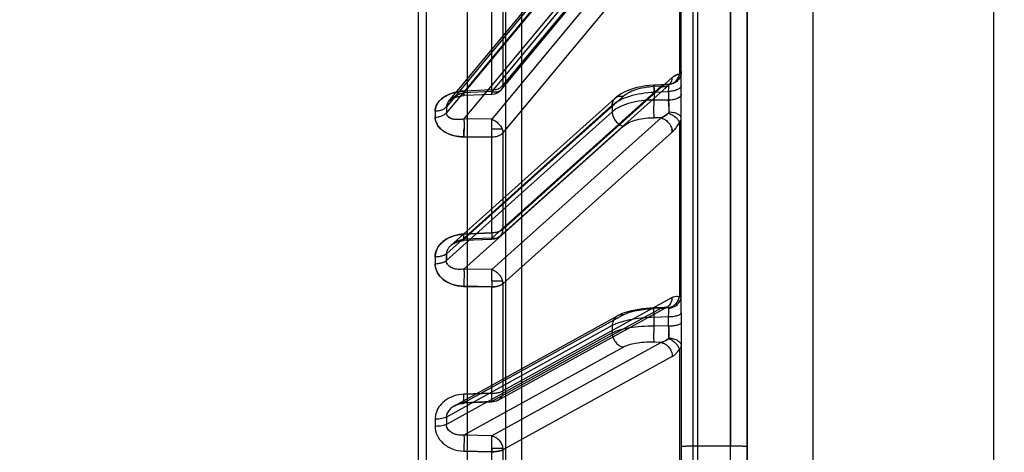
# Model space of a CAD drawing. Header units: millimetres. Extents: x 178516 to 426772, y -178579 to -115871.
# Tile 203 of 256: x 317281 to 317341, y -131731 to -131704. Entities that reach past the tile are written whole.
import ezdxf
from ezdxf import colors
from ezdxf.entities.mleader import LeaderData, LeaderLine
from ezdxf.math import Vec2, Vec3

# ---------------------------------------------------------------- set-up
doc = ezdxf.new("R2010")
doc.units = ezdxf.units.MM
doc.header["$MEASUREMENT"] = 0
doc.layers.get('0').update_dxf_attribs({"color": 252, "lineweight": 5})
doc.layers.add('AHU03-3-68634OBJ', color=7, linetype='Continuous')
doc.layers.add('EC-MTR_250-0_7OBJ', color=7, linetype='Continuous')
doc.layers.add('IS_centrale', color=7, linetype='Continuous', lineweight=13)
doc.layers.add('IS_opisy', color=7, linetype='Continuous', lineweight=35)
doc.styles.add('WE11', font='simplex.shx', dxfattribs={"width": 0.7})

# ---------------------------------------------------------------- blocks, each defined once
blk = doc.blocks.new('VVS030s_FLX1_250_0.38kW_2.00x2v2_t')
at = {"layer": 'AHU03-3-68634OBJ', "color": 7, "linetype": 'Continuous'}
for p, q in [((225.973, 131.106), (225.973, 399.106)), ((229.973, 131.606), (229.973, 398.606)), ((240.973, 131.606), (240.973, 398.606))]:
    blk.add_line(p, q, dxfattribs=at)
at = {"layer": 'EC-MTR_250-0_7OBJ', "color": 7, "linetype": 'Continuous'}
for p, q in [((222.673, 197.972), (222.673, 324.492)), ((208.973, 315.956), (208.973, 214.256)), ((211.3, 312.547), (211.3, 217.664)), ((212.273, 266.118), (212.273, 213.783)), ((205.973, 211.136), (205.973, 262.953)), ((206.46, 210.636), (206.46, 262.974)), ((210.437, 251.041), (210.437, 257.903)), ((211.124, 250.931), (211.124, 257.847)), ((221.858, 244.794), (221.858, 256.067)), ((221.973, 243.176), (221.973, 256.109)), ((222.956, 209.242), (222.956, 256.262)), ((224.956, 250.705), (224.956, 254.862)), ((225.973, 254.876), (225.973, 215.116)), ((210.437, 251.041), (208.744, 250.998)), ((208.744, 250.998), (210.437, 251.041)), ((211.117, 250.835), (210.443, 250.835)), ((221.424, 245.25), (211.124, 250.931)), ((224.956, 250.705), (222.956, 250.705)), ((224.956, 218.234), (224.956, 250.705)), ((224.973, 218.234), (224.973, 250.705)), ((210.444, 250.074), (208.751, 250.031)), ((218.453, 244.68), (208.751, 250.031)), ((220.744, 244.391), (210.444, 250.074)), ((217.773, 243.811), (207.686, 249.374)), ((217.773, 243.369), (207.686, 248.932)), ((208.185, 248.242), (218.094, 242.777)), ((210.444, 247.991), (208.751, 248.059)), ((218.453, 242.708), (208.751, 248.059)), ((210.448, 248.021), (208.755, 248.089)), ((220.744, 242.307), (210.444, 247.991)), ((208.744, 247.547), (210.437, 247.48)), ((210.437, 247.48), (208.744, 247.547)), ((210.437, 241.015), (210.437, 247.48)), ((210.802, 247.922), (221.103, 242.238)), ((221.424, 241.655), (211.124, 247.342)), ((211.124, 240.827), (211.124, 247.342)), ((220.744, 244.391), (220.323, 244.381)), ((217.773, 243.369), (217.773, 243.811)), ((221.201, 243.408), (220.323, 243.388)), ((220.323, 243.388), (220.323, 242.862)), ((221.201, 243.408), (221.201, 242.825)), ((218.292, 242.68), (218.093, 242.777)), ((218.292, 242.681), (218.093, 242.777)), ((218.502, 242.599), (218.292, 242.681)), ((220.323, 242.862), (221.201, 242.825)), ((221.973, 242.593), (221.973, 243.176)), ((221.973, 242.593), (221.973, 209.774)), ((220.983, 242.267), (220.316, 242.295)), ((220.744, 242.307), (220.323, 242.325)), ((221.022, 242.263), (220.983, 242.267)), ((221.104, 242.238), (221.093, 242.243)), ((221.858, 231.01), (221.858, 241.629)), ((208.744, 240.985), (210.437, 241.015)), ((221.424, 231.6), (211.124, 240.827)), ((211.103, 240.663), (210.446, 240.663)), ((206.999, 239.201), (206.999, 239.603)), ((210.444, 239.965), (208.751, 239.933)), ((218.453, 231.244), (208.751, 239.933)), ((220.744, 230.735), (210.444, 239.965)), ((217.773, 230.37), (207.686, 239.404)), ((207.686, 239.404), (207.686, 238.997)), ((217.773, 229.963), (207.686, 238.997)), ((207.955, 238.492), (217.947, 229.542)), ((208.063, 238.414), (208.143, 238.368)), ((208.143, 238.368), (208.231, 238.325)), ((208.23, 238.326), (208.326, 238.288)), ((208.325, 238.288), (208.428, 238.255)), ((208.426, 238.256), (208.534, 238.23)), ((208.532, 238.23), (208.644, 238.212)), ((208.643, 238.212), (208.757, 238.203)), ((210.437, 237.733), (208.744, 237.804)), ((208.744, 237.804), (210.437, 237.733)), ((218.453, 229.426), (208.751, 238.116)), ((210.444, 238.044), (208.751, 238.116)), ((210.449, 238.132), (208.757, 238.203)), ((220.744, 228.815), (210.444, 238.044)), ((210.95, 237.928), (221.25, 228.699)), ((210.437, 231.916), (210.437, 237.733)), ((221.424, 228.287), (211.124, 237.519)), ((211.124, 231.656), (211.124, 237.519)), ((208.744, 231.898), (210.437, 231.916)), ((210.437, 231.916), (208.744, 231.898)), ((211.077, 231.43), (210.449, 231.43)), ((217.866, 223.527), (211.124, 231.656)), ((210.444, 230.821), (208.751, 230.803)), ((218.018, 219.633), (208.751, 230.803)), ((217.186, 222.69), (210.444, 230.821)), ((220.744, 230.735), (220.323, 230.729)), ((217.884, 218.13), (207.686, 230.422)), ((217.881, 217.776), (207.686, 230.065)), ((217.773, 229.963), (217.773, 230.37)), ((207.828, 229.73), (217.792, 217.72)), ((208.5, 229.412), (208.63, 229.392)), ((221.201, 229.666), (220.323, 229.654)), ((220.323, 229.169), (220.323, 229.654)), ((221.201, 229.128), (221.201, 229.666)), ((208.626, 229.392), (208.757, 229.382)), ((210.437, 229.039), (208.744, 229.11)), ((210.437, 229.039), (208.744, 229.11)), ((217.201, 219.024), (208.751, 229.21)), ((210.444, 229.138), (208.751, 229.21)), ((210.45, 229.31), (208.757, 229.382)), ((210.437, 224.091), (210.437, 229.039)), ((217.178, 221.016), (210.444, 229.138)), ((211.032, 229.021), (217.766, 220.9)), ((220.323, 229.169), (221.201, 229.128)), ((220.744, 228.815), (220.323, 228.834)), ((217.858, 220.633), (211.124, 228.757)), ((211.124, 223.77), (211.124, 228.757)), ((220.313, 228.747), (220.053, 228.766)), ((221.14, 228.709), (220.313, 228.747)), ((221.268, 228.684), (221.278, 228.677)), ((221.858, 218.93), (221.858, 228.093))]:
    blk.add_line(p, q, dxfattribs=at)
for points in [[(208.155, 248.263), (208.226, 248.224), (208.303, 248.189), (208.385, 248.159), (208.472, 248.132), (208.562, 248.112), (208.657, 248.097), (208.755, 248.089)], [(208.155, 248.263), (208.257, 248.21), (208.369, 248.164), (208.49, 248.128), (208.62, 248.102), (208.755, 248.089)], [(220.316, 242.295), (220.08, 242.309), (219.847, 242.328), (219.618, 242.354), (219.392, 242.387), (219.167, 242.426), (218.944, 242.473), (218.72, 242.531), (218.501, 242.6)], [(220.08, 242.309), (219.847, 242.328), (219.619, 242.354), (219.392, 242.387), (219.167, 242.426), (218.944, 242.473), (218.72, 242.531)], [(221.077, 242.25), (221.054, 242.257), (221.022, 242.263), (220.983, 242.267)], [(221.104, 242.238), (221.093, 242.243), (221.077, 242.25)], [(207.936, 238.511), (207.994, 238.463), (208.063, 238.414), (208.143, 238.368)], [(207.82, 229.741), (207.847, 229.71), (207.886, 229.675), (207.936, 229.637), (207.999, 229.596), (208.076, 229.553), (208.165, 229.512), (208.267, 229.473), (208.379, 229.44), (208.5, 229.412)], [(207.82, 229.74), (207.85, 229.708), (207.891, 229.671), (207.945, 229.63), (208.011, 229.588), (208.09, 229.546), (208.18, 229.506), (208.281, 229.469), (208.391, 229.437), (208.508, 229.411)], [(218.541, 229.157), (218.322, 229.273), (218.124, 229.401), (217.947, 229.543)], [(220.053, 228.766), (219.792, 228.797), (219.531, 228.841), (219.273, 228.899), (219.02, 228.971), (218.776, 229.056), (218.541, 229.157), (218.322, 229.273), (218.124, 229.401), (217.947, 229.543)], [(221.279, 228.676), (221.271, 228.68), (221.255, 228.686), (221.229, 228.695), (221.189, 228.703), (221.14, 228.709)], [(221.25, 228.698), (221.268, 228.684), (221.278, 228.677), (221.279, 228.676)]]:
    blk.add_lwpolyline(points, dxfattribs=at)
for centre, radius, start, end in [((187.517, 250.247), 22.934, 1.46833, 1.98307), ((210.266, 250.944), 0.858, 352.69129, 359.12114), ((210.273, 250.944), 0.851, 352.66562, 359.14665), ((114.789, 249.277), 92.21, 359.86466, 0.13534), ((208.21, 249.377), 0.524, 168.58853, 180.28157), ((112.751, 249.153), 94.935, 359.86662, 0.13338), ((210.416, 247.222), 0.8, 61.11169, 87.6992), ((220.574, 245.26), 0.85, 352.66208, 359.36442), ((218.628, 243.81), 0.856, 172.68654, 179.9482), ((218.621, 243.811), 0.848, 172.65377, 179.98097), ((238.308, 244.027), 17.997, 181.29469, 182.03388), ((237.924, 244.016), 17.613, 181.28662, 182.04194), ((203.278, 244.043), 17.934, 357.97224, 358.71498), ((203.769, 244.029), 17.444, 357.96179, 358.72542), ((190.163, 240.297), 18.594, 1.02948, 2.11914), ((191.125, 240.309), 19.324, 1.04717, 2.09343), ((191.398, 240.317), 19.051, 1.03974, 2.10101), ((128.768, 239.402), 78.231, 359.85298, 0.14702), ((127.143, 239.201), 80.543, 359.85511, 0.14489), ((210.416, 237.332), 0.8, 48.13885, 87.58333), ((146.724, 230.514), 60.275, 359.83275, 0.16725), ((146.933, 230.514), 60.066, 359.83217, 0.16783), ((145.63, 230.243), 62.056, 359.83517, 0.16483), ((145.845, 230.243), 61.841, 359.83459, 0.16541), ((235.613, 230.232), 15.301, 180.7542, 182.16594), ((206.389, 230.231), 14.823, 357.81703, 359.27538), ((205.192, 230.267), 16.021, 359.20009, 0.45093), ((206.141, 230.264), 15.072, 359.16071, 0.49031), ((210.416, 228.511), 0.8, 39.66734, 87.56507), ((221.172, 229.366), 0.659, 267.18241, 271.4143)]:
    blk.add_arc(centre, radius, start, end, dxfattribs=at)
for points, knots in [([(206.999, 249.495), (206.998, 249.677), (207.085, 250.063), (207.457, 250.556), (208.038, 250.906), (208.503, 250.987), (208.744, 250.998)], [0, 0, 0, 0, 0.215801, 0.452156, 0.713584, 1, 1, 1, 1]), ([(208.751, 250.031), (208.752, 250.049), (208.755, 250.096), (208.758, 250.222), (208.757, 250.429), (208.753, 250.706), (208.747, 250.902), (208.744, 250.998)], [0, 0, 0, 0, 0.057673, 0.143176, 0.391601, 0.700471, 1, 1, 1, 1]), ([(210.437, 251.041), (210.437, 251.023), (210.438, 250.986), (210.442, 250.933), (210.439, 250.882), (210.441, 250.85), (210.443, 250.835)], [0, 0, 0, 0, 0.265566, 0.536863, 0.777919, 1, 1, 1, 1]), ([(211.124, 250.931), (211.087, 250.949), (211.006, 250.977), (210.876, 251.006), (210.735, 251.025), (210.587, 251.037), (210.487, 251.04), (210.437, 251.041)], [0, 0, 0, 0, 0.172558, 0.366761, 0.571225, 0.782414, 1, 1, 1, 1]), ([(210.437, 251.041), (210.487, 251.04), (210.587, 251.037), (210.735, 251.025), (210.876, 251.006), (211.006, 250.977), (211.088, 250.949), (211.124, 250.931)], [0, 0, 0, 0, 0.217203, 0.428564, 0.633482, 0.827797, 1, 1, 1, 1]), ([(210.443, 250.835), (210.443, 250.828), (210.443, 250.812), (210.444, 250.785), (210.445, 250.754), (210.445, 250.722), (210.446, 250.691), (210.447, 250.661), (210.447, 250.632), (210.448, 250.601), (210.448, 250.568), (210.449, 250.531), (210.449, 250.492), (210.449, 250.45), (210.45, 250.405), (210.45, 250.358), (210.45, 250.309), (210.449, 250.259), (210.449, 250.209), (210.448, 250.161), (210.446, 250.116), (210.445, 250.087), (210.444, 250.074)], [0, 0, 0, 0, 0.027564, 0.064178, 0.106662, 0.149904, 0.190384, 0.228192, 0.265881, 0.305864, 0.349967, 0.398185, 0.450098, 0.505529, 0.56428, 0.626104, 0.690467, 0.75653, 0.822985, 0.88785, 0.948243, 1, 1, 1, 1]), ([(210.444, 250.074), (210.528, 250.091), (210.695, 250.157), (210.902, 250.332), (211.053, 250.565), (211.105, 250.744), (211.117, 250.835)], [0, 0, 0, 0, 0.238316, 0.488819, 0.745517, 1, 1, 1, 1]), ([(222.956, 250.705), (222.832, 250.705), (222.611, 250.712), (222.283, 250.692), (222.133, 250.742), (221.973, 250.693), (221.973, 250.719)], [0, 0, 0, 0, 0.379224, 0.697387, 0.919602, 1, 1, 1, 1]), ([(225.973, 250.719), (225.973, 250.694), (225.822, 250.74), (225.672, 250.691), (225.33, 250.712), (225.093, 250.705), (224.956, 250.705)], [0, 0, 0, 0, 0.073005, 0.277456, 0.596153, 1, 1, 1, 1]), ([(208.751, 250.031), (208.624, 250.042), (208.384, 250.033), (208.059, 249.932), (207.807, 249.751), (207.716, 249.571), (207.696, 249.481)], [0, 0, 0, 0, 0.295744, 0.553471, 0.783476, 1, 1, 1, 1]), ([(208.751, 250.031), (208.636, 250.041), (208.399, 250.034), (208.066, 249.94), (207.805, 249.749), (207.712, 249.567), (207.696, 249.481)], [0, 0, 0, 0, 0.268501, 0.546232, 0.79647, 1, 1, 1, 1]), ([(207.686, 249.374), (207.648, 249.395), (207.554, 249.43), (207.392, 249.466), (207.202, 249.489), (207.067, 249.495), (206.999, 249.495)], [0, 0, 0, 0, 0.183767, 0.426134, 0.707795, 1, 1, 1, 1]), ([(207.696, 249.481), (207.694, 249.469), (207.69, 249.446), (207.686, 249.41), (207.686, 249.386), (207.686, 249.374)], [0, 0, 0, 0, 0.32846, 0.661449, 1, 1, 1, 1]), ([(208.744, 247.547), (208.548, 247.558), (208.17, 247.618), (207.67, 247.855), (207.288, 248.196), (207.052, 248.611), (206.998, 248.914), (206.999, 249.06)], [0, 0, 0, 0, 0.232077, 0.446214, 0.644999, 0.827883, 1, 1, 1, 1]), ([(207.686, 248.932), (207.648, 248.954), (207.554, 248.99), (207.392, 249.028), (207.202, 249.053), (207.067, 249.059), (206.999, 249.06)], [0, 0, 0, 0, 0.184421, 0.426912, 0.7083, 1, 1, 1, 1]), ([(208.751, 248.059), (208.637, 248.075), (208.418, 248.126), (208.122, 248.265), (207.885, 248.452), (207.726, 248.679), (207.686, 248.851), (207.686, 248.932)], [0, 0, 0, 0, 0.232423, 0.451177, 0.65462, 0.835826, 1, 1, 1, 1]), ([(208.755, 248.089), (208.756, 248.089), (208.756, 248.088), (208.756, 248.086), (208.756, 248.083), (208.757, 248.077), (208.757, 248.065), (208.757, 248.048), (208.757, 248.026), (208.757, 247.999), (208.756, 247.967), (208.755, 247.917), (208.754, 247.845), (208.751, 247.752), (208.748, 247.651), (208.745, 247.582), (208.744, 247.547)], [0, 0, 0, 0, 0.001349, 0.004745, 0.010335, 0.018163, 0.040651, 0.072421, 0.113551, 0.163635, 0.222144, 0.288553, 0.442305, 0.617436, 0.805914, 1, 1, 1, 1]), ([(208.751, 248.059), (208.751, 248.064), (208.753, 248.074), (208.753, 248.081), (208.755, 248.091), (208.756, 248.085), (208.756, 248.081), (208.757, 248.071), (208.757, 248.054), (208.757, 248.028), (208.757, 247.995), (208.756, 247.955), (208.755, 247.908), (208.754, 247.856), (208.752, 247.799), (208.75, 247.739), (208.748, 247.655), (208.746, 247.59), (208.744, 247.547)], [0, 0, 0, 0, 0.028124, 0.046193, 0.053202, 0.059062, 0.066847, 0.07796, 0.110111, 0.155379, 0.213609, 0.284399, 0.366366, 0.457879, 0.55731, 0.663003, 0.773203, 1, 1, 1, 1]), ([(208.751, 248.059), (208.751, 248.063), (208.752, 248.071), (208.753, 248.079), (208.754, 248.084), (208.754, 248.087), (208.755, 248.088), (208.755, 248.089), (208.755, 248.089)], [0, 0, 0, 0, 0.419407, 0.731548, 0.844454, 0.927099, 0.978634, 1, 1, 1, 1]), ([(210.444, 247.991), (210.444, 247.999), (210.456, 248.051), (210.444, 247.849), (210.447, 247.741), (210.44, 247.567), (210.437, 247.48)], [0, 0, 0, 0, 0.046578, 0.20183, 0.534883, 1, 1, 1, 1]), ([(210.444, 247.991), (210.444, 248), (210.455, 248.05), (210.445, 247.854), (210.447, 247.746), (210.44, 247.569), (210.437, 247.48)], [0, 0, 0, 0, 0.047357, 0.193646, 0.524313, 1, 1, 1, 1]), ([(211.124, 247.342), (211.122, 247.435), (211.088, 247.617), (210.938, 247.846), (210.708, 247.985), (210.53, 248), (210.444, 247.991)], [0, 0, 0, 0, 0.263868, 0.51234, 0.753451, 1, 1, 1, 1]), ([(210.437, 247.48), (210.528, 247.479), (210.701, 247.468), (210.932, 247.425), (211.07, 247.375), (211.124, 247.342)], [0, 0, 0, 0, 0.387491, 0.731761, 1, 1, 1, 1]), ([(220.744, 244.391), (220.836, 244.408), (221.019, 244.485), (221.238, 244.687), (221.385, 244.951), (221.423, 245.152), (221.424, 245.25)], [0, 0, 0, 0, 0.239004, 0.490881, 0.747911, 1, 1, 1, 1]), ([(221.424, 245.25), (221.48, 245.219), (221.59, 245.139), (221.734, 244.982), (221.818, 244.86), (221.858, 244.794)], [0, 0, 0, 0, 0.302564, 0.635401, 1, 1, 1, 1]), ([(217.78, 243.919), (217.791, 244.009), (217.83, 244.144), (217.92, 244.308), (218.007, 244.422), (218.11, 244.519), (218.252, 244.618), (218.373, 244.664), (218.453, 244.68)], [0, 0, 0, 0, 0.251097, 0.384183, 0.517859, 0.64879, 0.774252, 1, 1, 1, 1]), ([(220.323, 244.381), (220.118, 244.378), (219.739, 244.383), (219.212, 244.441), (218.791, 244.536), (218.546, 244.625), (218.453, 244.68)], [0, 0, 0, 0, 0.322444, 0.593901, 0.830959, 1, 1, 1, 1]), ([(220.323, 244.381), (220.321, 244.367), (220.319, 244.332), (220.314, 244.238), (220.311, 244.082), (220.312, 243.864), (220.314, 243.704), (220.316, 243.62)], [0, 0, 0, 0, 0.057163, 0.137871, 0.368972, 0.671571, 1, 1, 1, 1]), ([(221.189, 244.167), (221.155, 244.194), (221.02, 244.291), (220.864, 244.36), (220.744, 244.391)], [0, 0, 0, 0, 0.255189, 1, 1, 1, 1]), ([(220.744, 244.391), (220.784, 244.38), (220.943, 244.33), (221.091, 244.246), (221.189, 244.167)], [0, 0, 0, 0, 0.244698, 1, 1, 1, 1]), ([(221.858, 244.794), (221.839, 244.73), (221.77, 244.596), (221.616, 244.419), (221.416, 244.269), (221.265, 244.195), (221.188, 244.167)], [0, 0, 0, 0, 0.214197, 0.468942, 0.741065, 1, 1, 1, 1]), ([(221.212, 244.124), (221.308, 244.127), (221.451, 244.146), (221.631, 244.207), (221.751, 244.268), (221.85, 244.343), (221.922, 244.427), (221.964, 244.517), (221.973, 244.578), (221.973, 244.607)], [0, 0, 0, 0, 0.291499, 0.437761, 0.576237, 0.702112, 0.813758, 0.911763, 1, 1, 1, 1]), ([(221.858, 244.794), (221.882, 244.777), (221.922, 244.741), (221.964, 244.676), (221.973, 244.629), (221.973, 244.607)], [0, 0, 0, 0, 0.382784, 0.706599, 1, 1, 1, 1]), ([(217.773, 243.811), (217.84, 243.774), (217.99, 243.706), (218.24, 243.621), (218.525, 243.548), (218.962, 243.464), (219.565, 243.398), (220.063, 243.385), (220.323, 243.388)], [0, 0, 0, 0, 0.088264, 0.189603, 0.302984, 0.427085, 0.701373, 1, 1, 1, 1]), ([(221.188, 244.167), (221.193, 244.163), (221.202, 244.155), (221.21, 244.14), (221.212, 244.129), (221.212, 244.124)], [0, 0, 0, 0, 0.366206, 0.688947, 1, 1, 1, 1]), ([(221.208, 243.641), (221.209, 243.683), (221.212, 243.845), (221.213, 244.006), (221.212, 244.124)], [0, 0, 0, 0, 0.266488, 1, 1, 1, 1]), ([(221.212, 244.124), (221.212, 244.087), (221.213, 243.926), (221.211, 243.765), (221.208, 243.641)], [0, 0, 0, 0, 0.227582, 1, 1, 1, 1]), ([(218.453, 242.708), (218.369, 242.699), (218.189, 242.713), (217.953, 242.855), (217.803, 243.093), (217.773, 243.278), (217.773, 243.369)], [0, 0, 0, 0, 0.237228, 0.487166, 0.745361, 1, 1, 1, 1]), ([(220.323, 242.862), (220.063, 242.871), (219.564, 242.907), (218.962, 242.996), (218.525, 243.093), (218.24, 243.173), (217.991, 243.262), (217.84, 243.332), (217.773, 243.369)], [0, 0, 0, 0, 0.298011, 0.572467, 0.696794, 0.810404, 0.911869, 1, 1, 1, 1]), ([(221.973, 243.176), (221.973, 243.191), (221.965, 243.214), (221.943, 243.241), (221.907, 243.271), (221.842, 243.306), (221.743, 243.341), (221.622, 243.37), (221.487, 243.391), (221.345, 243.404), (221.249, 243.408), (221.201, 243.408)], [0, 0, 0, 0, 0.051476, 0.083502, 0.121571, 0.218896, 0.344251, 0.493999, 0.659589, 0.831214, 1, 1, 1, 1]), ([(218.453, 242.708), (218.57, 242.647), (218.837, 242.541), (219.293, 242.434), (219.796, 242.36), (220.149, 242.332), (220.323, 242.325)], [0, 0, 0, 0, 0.20608, 0.446798, 0.729074, 1, 1, 1, 1]), ([(220.323, 242.862), (220.321, 242.826), (220.319, 242.754), (220.316, 242.649), (220.314, 242.552), (220.312, 242.477), (220.312, 242.424), (220.312, 242.39), (220.312, 242.362), (220.312, 242.338), (220.313, 242.32), (220.314, 242.307), (220.315, 242.3), (220.315, 242.296), (220.316, 242.295), (220.316, 242.295)], [0, 0, 0, 0, 0.191983, 0.379502, 0.554607, 0.708899, 0.775665, 0.834543, 0.884977, 0.926413, 0.958427, 0.981117, 0.994744, 0.998304, 1, 1, 1, 1]), ([(221.201, 242.825), (221.205, 242.717), (221.21, 242.57), (221.213, 242.395), (221.213, 242.328), (221.212, 242.301)], [0, 0, 0, 0, 0.615147, 0.842499, 1, 1, 1, 1]), ([(221.201, 242.825), (221.249, 242.824), (221.345, 242.821), (221.487, 242.808), (221.622, 242.787), (221.743, 242.758), (221.842, 242.723), (221.907, 242.688), (221.943, 242.657), (221.965, 242.631), (221.973, 242.607), (221.973, 242.593)], [0, 0, 0, 0, 0.168786, 0.340411, 0.506001, 0.655749, 0.781104, 0.878429, 0.916498, 0.948524, 1, 1, 1, 1]), ([(220.316, 242.295), (220.317, 242.295), (220.318, 242.299), (220.32, 242.304), (220.321, 242.314), (220.322, 242.321), (220.323, 242.325)], [0, 0, 0, 0, 0.078887, 0.275039, 0.585013, 1, 1, 1, 1]), ([(220.744, 242.307), (220.831, 242.317), (221.009, 242.301), (221.24, 242.162), (221.39, 241.932), (221.423, 241.749), (221.424, 241.655)], [0, 0, 0, 0, 0.246471, 0.487526, 0.736029, 1, 1, 1, 1]), ([(220.744, 242.307), (220.764, 242.302), (220.842, 242.281), (220.923, 242.269), (220.983, 242.267)], [0, 0, 0, 0, 0.25574, 1, 1, 1, 1]), ([(220.983, 242.267), (220.963, 242.268), (220.883, 242.274), (220.803, 242.29), (220.744, 242.307)], [0, 0, 0, 0, 0.24413, 1, 1, 1, 1]), ([(220.983, 242.267), (221.001, 242.266), (221.07, 242.265), (221.139, 242.273), (221.189, 242.285)], [0, 0, 0, 0, 0.257914, 1, 1, 1, 1]), ([(221.189, 242.285), (221.172, 242.281), (221.105, 242.268), (221.035, 242.265), (220.983, 242.267)], [0, 0, 0, 0, 0.242696, 1, 1, 1, 1]), ([(221.188, 242.285), (221.193, 242.286), (221.2, 242.288), (221.209, 242.293), (221.212, 242.298), (221.212, 242.301)], [0, 0, 0, 0, 0.461958, 0.776247, 1, 1, 1, 1]), ([(221.188, 242.285), (221.265, 242.273), (221.421, 242.22), (221.624, 242.072), (221.778, 241.868), (221.84, 241.709), (221.858, 241.629)], [0, 0, 0, 0, 0.234404, 0.490006, 0.751361, 1, 1, 1, 1]), ([(221.212, 242.301), (221.309, 242.296), (221.458, 242.263), (221.635, 242.169), (221.756, 242.071), (221.854, 241.952), (221.945, 241.781), (221.973, 241.637), (221.973, 241.545)], [0, 0, 0, 0, 0.246365, 0.377095, 0.508947, 0.639318, 0.766005, 1, 1, 1, 1]), ([(221.424, 241.655), (221.473, 241.628), (221.571, 241.588), (221.725, 241.578), (221.817, 241.608), (221.858, 241.629)], [0, 0, 0, 0, 0.37139, 0.692251, 1, 1, 1, 1]), ([(221.858, 241.629), (221.876, 241.623), (221.906, 241.61), (221.948, 241.587), (221.973, 241.562), (221.973, 241.545)], [0, 0, 0, 0, 0.379742, 0.66462, 1, 1, 1, 1]), ([(206.999, 239.603), (206.998, 239.771), (207.088, 240.134), (207.465, 240.587), (208.044, 240.904), (208.503, 240.975), (208.744, 240.985)], [0, 0, 0, 0, 0.206976, 0.439486, 0.704408, 1, 1, 1, 1]), ([(208.744, 240.985), (208.549, 240.978), (208.174, 240.929), (207.675, 240.717), (207.292, 240.405), (207.053, 240.021), (206.998, 239.738), (206.999, 239.603)], [0, 0, 0, 0, 0.239428, 0.457508, 0.656071, 0.834655, 1, 1, 1, 1]), ([(210.437, 241.015), (210.155, 241.01), (209.59, 240.997), (209.026, 240.983), (208.744, 240.978)], [0, 0, 0, 0, 0.5, 1, 1, 1, 1]), ([(208.751, 239.933), (208.754, 239.995), (208.757, 240.148), (208.757, 240.406), (208.753, 240.694), (208.748, 240.891), (208.744, 240.985)], [0, 0, 0, 0, 0.176576, 0.437935, 0.733898, 1, 1, 1, 1]), ([(210.437, 241.015), (210.502, 241.015), (210.63, 241.007), (210.814, 240.973), (210.981, 240.919), (211.082, 240.862), (211.124, 240.827)], [0, 0, 0, 0, 0.272372, 0.529487, 0.773521, 1, 1, 1, 1]), ([(211.124, 240.827), (211.082, 240.862), (210.981, 240.918), (210.814, 240.973), (210.63, 241.006), (210.502, 241.015), (210.437, 241.015)], [0, 0, 0, 0, 0.22651, 0.470545, 0.727642, 1, 1, 1, 1]), ([(211.124, 240.827), (211.123, 240.813), (211.121, 240.758), (211.112, 240.703), (211.103, 240.663)], [0, 0, 0, 0, 0.245148, 1, 1, 1, 1]), ([(211.103, 240.663), (211.106, 240.676), (211.117, 240.73), (211.123, 240.786), (211.124, 240.827)], [0, 0, 0, 0, 0.255121, 1, 1, 1, 1]), ([(210.444, 239.965), (210.522, 239.987), (210.675, 240.057), (210.871, 240.219), (211.021, 240.425), (211.084, 240.583), (211.103, 240.663)], [0, 0, 0, 0, 0.243705, 0.498036, 0.753428, 1, 1, 1, 1]), ([(210.446, 240.663), (210.447, 240.651), (210.447, 240.624), (210.448, 240.579), (210.448, 240.529), (210.449, 240.475), (210.449, 240.418), (210.45, 240.358), (210.45, 240.294), (210.45, 240.228), (210.449, 240.16), (210.448, 240.092), (210.446, 240.027), (210.445, 239.985), (210.444, 239.965)], [0, 0, 0, 0, 0.049613, 0.117117, 0.191387, 0.267314, 0.34846, 0.435113, 0.526873, 0.622255, 0.720103, 0.818076, 0.912898, 1, 1, 1, 1]), ([(206.999, 239.603), (207.067, 239.602), (207.203, 239.593), (207.394, 239.554), (207.558, 239.494), (207.65, 239.436), (207.686, 239.404)], [0, 0, 0, 0, 0.28274, 0.558448, 0.802689, 1, 1, 1, 1]), ([(208.751, 239.933), (208.636, 239.952), (208.407, 239.962), (208.096, 239.905), (207.85, 239.776), (207.747, 239.641), (207.717, 239.57)], [0, 0, 0, 0, 0.300484, 0.581527, 0.80428, 1, 1, 1, 1]), ([(208.751, 239.933), (208.635, 239.951), (208.412, 239.962), (208.104, 239.907), (207.856, 239.782), (207.748, 239.643), (207.718, 239.57)], [0, 0, 0, 0, 0.302372, 0.567022, 0.798294, 1, 1, 1, 1]), ([(208.744, 237.804), (208.548, 237.815), (208.173, 237.871), (207.675, 238.089), (207.292, 238.402), (207.053, 238.784), (206.998, 239.067), (206.999, 239.201)], [0, 0, 0, 0, 0.239904, 0.458669, 0.657398, 0.835492, 1, 1, 1, 1]), ([(206.999, 239.201), (206.998, 239.033), (207.088, 238.671), (207.466, 238.219), (208.044, 237.899), (208.503, 237.819), (208.744, 237.804)], [0, 0, 0, 0, 0.20596, 0.438133, 0.70373, 1, 1, 1, 1]), ([(207.686, 238.997), (207.65, 239.029), (207.558, 239.088), (207.394, 239.15), (207.203, 239.19), (207.067, 239.2), (206.999, 239.201)], [0, 0, 0, 0, 0.198107, 0.442531, 0.717909, 1, 1, 1, 1]), ([(207.718, 239.57), (207.711, 239.553), (207.699, 239.517), (207.688, 239.462), (207.686, 239.424), (207.686, 239.404)], [0, 0, 0, 0, 0.329013, 0.661046, 1, 1, 1, 1]), ([(207.717, 239.57), (207.71, 239.553), (207.699, 239.518), (207.688, 239.462), (207.686, 239.424), (207.686, 239.404)], [0, 0, 0, 0, 0.327886, 0.659773, 1, 1, 1, 1]), ([(208.751, 238.116), (208.662, 238.134), (208.491, 238.18), (208.257, 238.28), (208.056, 238.403), (207.896, 238.539), (207.786, 238.677), (207.708, 238.825), (207.688, 238.934), (207.686, 238.997)], [0, 0, 0, 0, 0.185279, 0.356916, 0.516326, 0.660729, 0.78164, 0.871317, 1, 1, 1, 1]), ([(208.751, 238.116), (208.752, 238.125), (208.753, 238.143), (208.754, 238.166), (208.755, 238.186), (208.756, 238.194), (208.757, 238.205), (208.757, 238.196), (208.757, 238.187), (208.757, 238.167), (208.756, 238.142), (208.755, 238.108), (208.754, 238.069), (208.752, 238.023), (208.75, 237.973), (208.748, 237.899), (208.746, 237.843), (208.744, 237.804)], [0, 0, 0, 0, 0.05972, 0.109128, 0.14661, 0.170557, 0.179598, 0.186124, 0.208346, 0.246598, 0.300869, 0.369891, 0.452088, 0.54588, 0.649603, 0.761255, 1, 1, 1, 1]), ([(208.757, 238.203), (208.757, 238.203), (208.757, 238.202), (208.757, 238.201), (208.757, 238.199), (208.757, 238.196), (208.757, 238.191), (208.757, 238.184), (208.757, 238.173), (208.756, 238.157), (208.756, 238.137), (208.755, 238.114), (208.754, 238.078), (208.752, 238.026), (208.75, 237.957), (208.747, 237.882), (208.745, 237.831), (208.744, 237.804)], [0, 0, 0, 0, 0.001195, 0.004608, 0.010274, 0.0182, 0.02839, 0.040846, 0.072566, 0.113295, 0.162642, 0.220131, 0.285287, 0.436303, 0.609888, 0.799844, 1, 1, 1, 1]), ([(208.751, 238.116), (208.751, 238.122), (208.752, 238.134), (208.753, 238.151), (208.754, 238.166), (208.755, 238.179), (208.755, 238.189), (208.756, 238.195), (208.756, 238.199), (208.756, 238.201), (208.757, 238.202), (208.757, 238.203), (208.757, 238.203)], [0, 0, 0, 0, 0.217477, 0.412619, 0.583374, 0.727694, 0.843531, 0.928841, 0.959414, 0.981599, 0.995162, 1, 1, 1, 1]), ([(210.437, 237.733), (210.44, 237.809), (210.443, 237.941), (210.45, 238.049), (210.449, 238.163), (210.445, 238.072), (210.444, 238.044)], [0, 0, 0, 0, 0.475907, 0.763349, 0.824451, 1, 1, 1, 1]), ([(210.437, 237.733), (210.44, 237.808), (210.443, 237.939), (210.45, 238.046), (210.449, 238.164), (210.445, 238.073), (210.444, 238.044)], [0, 0, 0, 0, 0.468587, 0.754534, 0.823537, 1, 1, 1, 1]), ([(210.444, 238.044), (210.528, 238.062), (210.66, 238.066), (210.821, 238.017), (210.925, 237.955), (211.01, 237.87), (211.097, 237.73), (211.122, 237.603), (211.124, 237.519)], [0, 0, 0, 0, 0.261897, 0.385187, 0.505156, 0.624307, 0.745317, 1, 1, 1, 1]), ([(211.124, 237.519), (211.075, 237.566), (210.942, 237.645), (210.707, 237.714), (210.53, 237.732), (210.437, 237.733)], [0, 0, 0, 0, 0.277765, 0.617635, 1, 1, 1, 1]), ([(206.999, 230.691), (206.998, 230.84), (207.094, 231.168), (207.477, 231.562), (208.052, 231.833), (208.504, 231.891), (208.744, 231.898)], [0, 0, 0, 0, 0.192404, 0.419216, 0.690063, 1, 1, 1, 1]), ([(208.744, 231.898), (208.549, 231.893), (208.178, 231.853), (207.682, 231.671), (207.299, 231.4), (207.056, 231.064), (206.998, 230.809), (206.999, 230.69)], [0, 0, 0, 0, 0.251277, 0.476409, 0.675106, 0.846505, 1, 1, 1, 1]), ([(208.744, 231.898), (208.747, 231.824), (208.752, 231.662), (208.755, 231.5), (208.756, 231.411)], [0, 0, 0, 0, 0.453558, 1, 1, 1, 1]), ([(208.751, 230.803), (208.754, 230.878), (208.757, 231.053), (208.758, 231.332), (208.753, 231.621), (208.748, 231.812), (208.744, 231.898)], [0, 0, 0, 0, 0.2061, 0.478874, 0.763426, 1, 1, 1, 1]), ([(211.124, 231.656), (211.076, 231.711), (210.947, 231.806), (210.709, 231.892), (210.53, 231.914), (210.437, 231.916)], [0, 0, 0, 0, 0.288678, 0.626633, 1, 1, 1, 1]), ([(210.437, 231.916), (210.44, 231.827), (210.446, 231.64), (210.45, 231.357), (210.45, 231.08), (210.447, 230.902), (210.444, 230.821)], [0, 0, 0, 0, 0.243189, 0.511113, 0.777895, 1, 1, 1, 1]), ([(210.437, 231.916), (210.438, 231.894), (210.439, 231.852), (210.441, 231.789), (210.443, 231.728), (210.445, 231.669), (210.446, 231.614), (210.447, 231.562), (210.448, 231.514), (210.448, 231.47), (210.449, 231.442), (210.449, 231.43)], [0, 0, 0, 0, 0.131096, 0.260998, 0.387512, 0.50894, 0.62399, 0.730469, 0.828503, 0.922207, 1, 1, 1, 1]), ([(210.444, 230.821), (210.536, 230.855), (210.712, 230.951), (210.895, 231.122), (211.008, 231.282), (211.09, 231.441), (211.122, 231.572), (211.124, 231.656)], [0, 0, 0, 0, 0.260286, 0.525713, 0.654434, 0.777429, 1, 1, 1, 1]), ([(210.449, 231.43), (210.449, 231.418), (210.449, 231.391), (210.449, 231.349), (210.45, 231.301), (210.45, 231.251), (210.45, 231.197), (210.45, 231.139), (210.449, 231.079), (210.448, 231.016), (210.447, 230.951), (210.446, 230.886), (210.444, 230.842), (210.444, 230.821)], [0, 0, 0, 0, 0.057565, 0.131136, 0.209863, 0.292085, 0.380339, 0.474962, 0.574723, 0.678854, 0.785965, 0.893999, 1, 1, 1, 1]), ([(211.077, 231.43), (211.084, 231.448), (211.109, 231.522), (211.123, 231.599), (211.124, 231.656)], [0, 0, 0, 0, 0.262749, 1, 1, 1, 1]), ([(217.794, 230.546), (217.813, 230.626), (217.877, 230.787), (218.032, 230.996), (218.229, 231.155), (218.379, 231.223), (218.453, 231.244)], [0, 0, 0, 0, 0.247727, 0.512746, 0.770491, 1, 1, 1, 1]), ([(218.453, 231.244), (218.564, 231.15), (218.824, 230.985), (219.287, 230.83), (219.794, 230.743), (220.15, 230.724), (220.323, 230.729)], [0, 0, 0, 0, 0.22039, 0.461391, 0.737087, 1, 1, 1, 1]), ([(220.744, 230.735), (220.837, 230.761), (221.017, 230.85), (221.235, 231.057), (221.383, 231.314), (221.423, 231.507), (221.424, 231.6)], [0, 0, 0, 0, 0.247411, 0.505572, 0.760623, 1, 1, 1, 1]), ([(221.424, 231.6), (221.424, 231.586), (221.422, 231.53), (221.413, 231.474), (221.403, 231.433)], [0, 0, 0, 0, 0.245055, 1, 1, 1, 1]), ([(221.424, 231.6), (221.481, 231.55), (221.589, 231.434), (221.732, 231.235), (221.818, 231.088), (221.858, 231.01)], [0, 0, 0, 0, 0.308033, 0.642391, 1, 1, 1, 1]), ([(206.999, 230.69), (207.068, 230.689), (207.204, 230.676), (207.397, 230.623), (207.563, 230.54), (207.652, 230.463), (207.686, 230.422)], [0, 0, 0, 0, 0.272098, 0.54137, 0.788112, 1, 1, 1, 1]), ([(208.751, 230.803), (208.654, 230.826), (208.439, 230.853), (208.142, 230.84), (207.889, 230.755), (207.722, 230.616), (207.685, 230.482), (207.686, 230.422)], [0, 0, 0, 0, 0.236392, 0.508031, 0.693456, 0.858363, 1, 1, 1, 1]), ([(208.751, 230.803), (208.664, 230.822), (208.499, 230.846), (208.264, 230.847), (208.062, 230.815), (207.9, 230.753), (207.787, 230.67), (207.705, 230.563), (207.688, 230.474), (207.686, 230.422)], [0, 0, 0, 0, 0.209294, 0.392049, 0.551591, 0.687805, 0.796669, 0.876829, 1, 1, 1, 1]), ([(220.323, 230.729), (220.32, 230.69), (220.316, 230.596), (220.312, 230.436), (220.311, 230.242), (220.312, 230.103), (220.313, 230.031)], [0, 0, 0, 0, 0.167529, 0.402678, 0.68997, 1, 1, 1, 1]), ([(221.189, 230.442), (221.123, 230.504), (220.982, 230.615), (220.825, 230.7), (220.744, 230.735)], [0, 0, 0, 0, 0.50875, 1, 1, 1, 1]), ([(220.744, 230.735), (220.825, 230.7), (220.982, 230.615), (221.123, 230.504), (221.189, 230.442)], [0, 0, 0, 0, 0.49125, 1, 1, 1, 1]), ([(221.188, 230.442), (221.264, 230.474), (221.413, 230.548), (221.611, 230.687), (221.766, 230.841), (221.838, 230.956), (221.858, 231.01)], [0, 0, 0, 0, 0.274551, 0.554876, 0.804795, 1, 1, 1, 1]), ([(221.973, 230.743), (221.973, 230.721), (221.963, 230.675), (221.919, 230.61), (221.847, 230.55), (221.749, 230.496), (221.629, 230.452), (221.449, 230.409), (221.307, 230.395), (221.212, 230.393)], [0, 0, 0, 0, 0.070593, 0.154208, 0.257788, 0.382589, 0.526332, 0.682419, 1, 1, 1, 1]), ([(221.858, 231.01), (221.883, 230.984), (221.924, 230.93), (221.965, 230.838), (221.973, 230.774), (221.973, 230.743)], [0, 0, 0, 0, 0.357223, 0.68523, 1, 1, 1, 1]), ([(208.744, 229.11), (208.549, 229.121), (208.178, 229.171), (207.682, 229.36), (207.299, 229.632), (207.056, 229.966), (206.998, 230.219), (206.999, 230.338)], [0, 0, 0, 0, 0.251985, 0.478095, 0.677122, 0.847968, 1, 1, 1, 1]), ([(206.999, 230.338), (206.998, 230.19), (207.094, 229.863), (207.478, 229.47), (208.052, 229.194), (208.504, 229.124), (208.744, 229.11)], [0, 0, 0, 0, 0.191311, 0.417652, 0.689304, 1, 1, 1, 1]), ([(207.686, 230.065), (207.652, 230.106), (207.563, 230.184), (207.397, 230.269), (207.204, 230.323), (207.068, 230.337), (206.999, 230.338)], [0, 0, 0, 0, 0.212633, 0.45958, 0.728546, 1, 1, 1, 1]), ([(208.751, 229.21), (208.65, 229.238), (208.427, 229.308), (208.132, 229.459), (207.886, 229.651), (207.73, 229.847), (207.685, 229.999), (207.686, 230.065)], [0, 0, 0, 0, 0.217478, 0.486694, 0.683468, 0.863049, 1, 1, 1, 1]), ([(217.773, 230.37), (217.773, 230.384), (217.775, 230.443), (217.783, 230.502), (217.794, 230.546)], [0, 0, 0, 0, 0.23718, 1, 1, 1, 1]), ([(220.323, 229.654), (220.063, 229.652), (219.561, 229.682), (218.957, 229.799), (218.522, 229.939), (218.236, 230.061), (217.985, 230.202), (217.838, 230.312), (217.773, 230.37)], [0, 0, 0, 0, 0.288886, 0.557331, 0.681107, 0.796533, 0.902913, 1, 1, 1, 1]), ([(221.212, 230.393), (221.212, 230.399), (221.21, 230.411), (221.202, 230.428), (221.193, 230.438), (221.188, 230.442)], [0, 0, 0, 0, 0.324641, 0.649198, 1, 1, 1, 1]), ([(221.211, 230.043), (221.211, 230.011), (221.208, 229.885), (221.205, 229.759), (221.201, 229.666)], [0, 0, 0, 0, 0.258354, 1, 1, 1, 1]), ([(217.773, 229.963), (217.838, 229.904), (217.985, 229.793), (218.236, 229.649), (218.522, 229.52), (218.957, 229.367), (219.559, 229.23), (220.062, 229.179), (220.323, 229.169)], [0, 0, 0, 0, 0.09682, 0.20331, 0.319026, 0.443124, 0.711878, 1, 1, 1, 1]), ([(217.773, 229.963), (217.773, 229.88), (217.802, 229.713), (217.957, 229.504), (218.198, 229.402), (218.37, 229.409), (218.453, 229.426)], [0, 0, 0, 0, 0.247053, 0.49551, 0.746921, 1, 1, 1, 1]), ([(220.323, 228.834), (220.117, 228.846), (219.734, 228.885), (219.204, 229.015), (218.781, 229.191), (218.54, 229.343), (218.453, 229.426)], [0, 0, 0, 0, 0.310966, 0.577507, 0.817988, 1, 1, 1, 1]), ([(221.973, 229.289), (221.973, 229.312), (221.963, 229.362), (221.919, 229.432), (221.845, 229.498), (221.745, 229.556), (221.624, 229.604), (221.442, 229.65), (221.297, 229.664), (221.201, 229.666)], [0, 0, 0, 0, 0.074187, 0.160725, 0.266, 0.391178, 0.534075, 0.688304, 1, 1, 1, 1]), ([(208.757, 229.382), (208.757, 229.382), (208.757, 229.381), (208.757, 229.38), (208.757, 229.379), (208.757, 229.375), (208.756, 229.37), (208.756, 229.361), (208.755, 229.35), (208.755, 229.337), (208.754, 229.322), (208.753, 229.298), (208.751, 229.263), (208.749, 229.216), (208.746, 229.165), (208.745, 229.129), (208.744, 229.11)], [0, 0, 0, 0, 0.001202, 0.004739, 0.010585, 0.018707, 0.04164, 0.07326, 0.113289, 0.161449, 0.21746, 0.281045, 0.429367, 0.601927, 0.793785, 1, 1, 1, 1]), ([(208.751, 229.21), (208.751, 229.222), (208.752, 229.245), (208.754, 229.278), (208.755, 229.308), (208.756, 229.333), (208.756, 229.351), (208.757, 229.362), (208.757, 229.369), (208.757, 229.374), (208.757, 229.378), (208.757, 229.38), (208.757, 229.382), (208.757, 229.382)], [0, 0, 0, 0, 0.21174, 0.405387, 0.577291, 0.723803, 0.841539, 0.888875, 0.928181, 0.9592, 0.981677, 0.995358, 1, 1, 1, 1]), ([(210.437, 229.039), (210.439, 229.1), (210.442, 229.145), (210.45, 229.339), (210.448, 229.228), (210.445, 229.184), (210.444, 229.138)], [0, 0, 0, 0, 0.423642, 0.613638, 0.681595, 1, 1, 1, 1]), ([(210.437, 229.039), (210.528, 229.039), (210.705, 229.013), (210.945, 228.923), (211.074, 228.816), (211.124, 228.757)], [0, 0, 0, 0, 0.35788, 0.695755, 1, 1, 1, 1]), ([(211.124, 228.757), (211.123, 228.794), (211.114, 228.867), (211.074, 228.968), (211.009, 229.053), (210.923, 229.117), (210.819, 229.158), (210.656, 229.183), (210.527, 229.163), (210.444, 229.138)], [0, 0, 0, 0, 0.122401, 0.238152, 0.351036, 0.465545, 0.585792, 0.714542, 1, 1, 1, 1]), ([(220.323, 229.169), (220.322, 229.141), (220.32, 229.087), (220.317, 229.008), (220.315, 228.936), (220.313, 228.881), (220.312, 228.842), (220.312, 228.818), (220.312, 228.797), (220.312, 228.779), (220.312, 228.766), (220.312, 228.757), (220.312, 228.752), (220.313, 228.749), (220.313, 228.748), (220.313, 228.747), (220.313, 228.747)], [0, 0, 0, 0, 0.198235, 0.387325, 0.560876, 0.712373, 0.77786, 0.835695, 0.885376, 0.926402, 0.958363, 0.981204, 0.98922, 0.994981, 0.998519, 1, 1, 1, 1]), ([(220.323, 228.834), (220.322, 228.825), (220.321, 228.807), (220.319, 228.783), (220.317, 228.766), (220.316, 228.756), (220.315, 228.752), (220.313, 228.745), (220.312, 228.756), (220.312, 228.765), (220.311, 228.787), (220.312, 228.814), (220.312, 228.85), (220.313, 228.892), (220.315, 228.94), (220.316, 228.993), (220.319, 229.07), (220.321, 229.129), (220.323, 229.169)], [0, 0, 0, 0, 0.057927, 0.105684, 0.141625, 0.154654, 0.164123, 0.171928, 0.180216, 0.204006, 0.243749, 0.299431, 0.369719, 0.452951, 0.54746, 0.651504, 0.76303, 1, 1, 1, 1]), ([(220.313, 228.747), (220.314, 228.747), (220.314, 228.75), (220.315, 228.754), (220.316, 228.762), (220.317, 228.772), (220.319, 228.784), (220.321, 228.805), (220.322, 228.822), (220.323, 228.834)], [0, 0, 0, 0, 0.019808, 0.073056, 0.158583, 0.274438, 0.41858, 0.588941, 1, 1, 1, 1]), ([(220.744, 228.815), (220.829, 228.832), (220.961, 228.837), (221.122, 228.787), (221.227, 228.725), (221.312, 228.639), (221.398, 228.498), (221.423, 228.371), (221.424, 228.287)], [0, 0, 0, 0, 0.261808, 0.385043, 0.504969, 0.624105, 0.74514, 1, 1, 1, 1]), ([(221.14, 228.709), (221.075, 228.712), (220.939, 228.736), (220.81, 228.785), (220.744, 228.815)], [0, 0, 0, 0, 0.476187, 1, 1, 1, 1]), ([(221.188, 228.708), (221.116, 228.706), (220.963, 228.728), (220.818, 228.781), (220.744, 228.815)], [0, 0, 0, 0, 0.471381, 1, 1, 1, 1]), ([(221.201, 229.128), (221.203, 229.077), (221.207, 228.984), (221.211, 228.861), (221.212, 228.78), (221.213, 228.735), (221.212, 228.719), (221.212, 228.713)], [0, 0, 0, 0, 0.372611, 0.67167, 0.88488, 0.95546, 1, 1, 1, 1]), ([(221.973, 228.751), (221.973, 228.774), (221.963, 228.824), (221.919, 228.895), (221.845, 228.96), (221.745, 229.019), (221.624, 229.066), (221.442, 229.113), (221.297, 229.127), (221.201, 229.128)], [0, 0, 0, 0, 0.074187, 0.160725, 0.266, 0.391178, 0.534075, 0.688304, 1, 1, 1, 1]), ([(221.212, 228.713), (221.212, 228.712), (221.21, 228.71), (221.202, 228.709), (221.194, 228.708), (221.188, 228.708)], [0, 0, 0, 0, 0.093327, 0.277567, 1, 1, 1, 1]), ([(221.188, 228.708), (221.264, 228.702), (221.42, 228.663), (221.625, 228.528), (221.78, 228.33), (221.84, 228.173), (221.858, 228.093)], [0, 0, 0, 0, 0.234324, 0.487089, 0.747371, 1, 1, 1, 1]), ([(221.973, 227.921), (221.973, 228.017), (221.946, 228.167), (221.854, 228.347), (221.757, 228.472), (221.635, 228.574), (221.458, 228.673), (221.309, 228.708), (221.212, 228.713)], [0, 0, 0, 0, 0.239121, 0.367512, 0.498526, 0.629783, 0.75884, 1, 1, 1, 1]), ([(221.424, 228.287), (221.473, 228.243), (221.567, 228.171), (221.715, 228.102), (221.814, 228.089), (221.858, 228.093)], [0, 0, 0, 0, 0.401293, 0.726143, 1, 1, 1, 1]), ([(221.858, 228.093), (221.815, 228.089), (221.715, 228.101), (221.567, 228.17), (221.473, 228.244), (221.424, 228.287)], [0, 0, 0, 0, 0.2717, 0.600211, 1, 1, 1, 1]), ([(221.858, 228.093), (221.881, 228.077), (221.921, 228.043), (221.963, 227.984), (221.973, 227.941), (221.973, 227.921)], [0, 0, 0, 0, 0.399501, 0.724078, 1, 1, 1, 1])]:
    blk.add_open_spline(points, degree=3, knots=knots, dxfattribs=at)
blk = doc.blocks.new('A$C680519BF')
blk.add_blockref('VVS030s_FLX1_250_0.38kW_2.00x2v2_t', (-1100, 89.5))

msp = doc.modelspace()

# ---------------------------------------------------------------- block references
at = {"layer": 'IS_centrale', "xscale": -1, "rotation": 180}
msp.add_blockref('A$C680519BF', (318199.762, -131390.156), dxfattribs=at)

# ---------------------------------------------------------------- leaders
at = {"layer": 'IS_opisy', "ltscale": 5}
ml = msp.add_multileader_mtext('Standard', dxfattribs=at)
ml.set_content('{\\fArial|b0|i0|c238|p34;Zamontować tłumik akustyczny}', color=256, style='WE11')
ml.set_leader_properties(color=256)
ml.build(insert=Vec2(0, 0))
ml.multileader.update_dxf_attribs({"text_left_attachment_type": 2, "text_right_attachment_type": 2, "dogleg_length": 500, "arrow_head_size": 0})
ctx = ml.context
ctx.base_point, ctx.char_height, ctx.arrow_head_size, ctx.landing_gap_size, ctx.plane_origin = Vec3(316033.128, -128558.222), 168, 0, 84, Vec3(344042.874, -129084.998)
ctx.left_attachment, ctx.right_attachment = 2, 2
notes = []
notes.append((ctx, [(0, (1, 1, 0), (318949.246, -128558.222), (-1, 0), 479.465, [(0, [(318972.833, -131971.218)], 0, [])])]))
ctx.mtext.insert, ctx.mtext.width, ctx.mtext.defined_height, ctx.mtext.flow_direction = Vec3(316117.128, -128449.068), 3785.85171, 1430.605, 5
for ctx, leaders in notes:
    for number, flags, end, landing, length, lines in leaders:
        leader = LeaderData()
        leader.index, (leader.has_last_leader_line, leader.has_dogleg_vector, leader.attachment_direction) = number, flags
        leader.last_leader_point, leader.dogleg_vector, leader.dogleg_length = Vec3(end), Vec3(landing), length
        for number, points, colour, breaks in lines:
            line = LeaderLine()
            line.index, line.vertices, line.color, line.breaks = number, Vec3.list(points), colors.encode_raw_color(colour), breaks
            leader.lines.append(line)
        ctx.leaders.append(leader)

doc.saveas('drawing.dxf')
